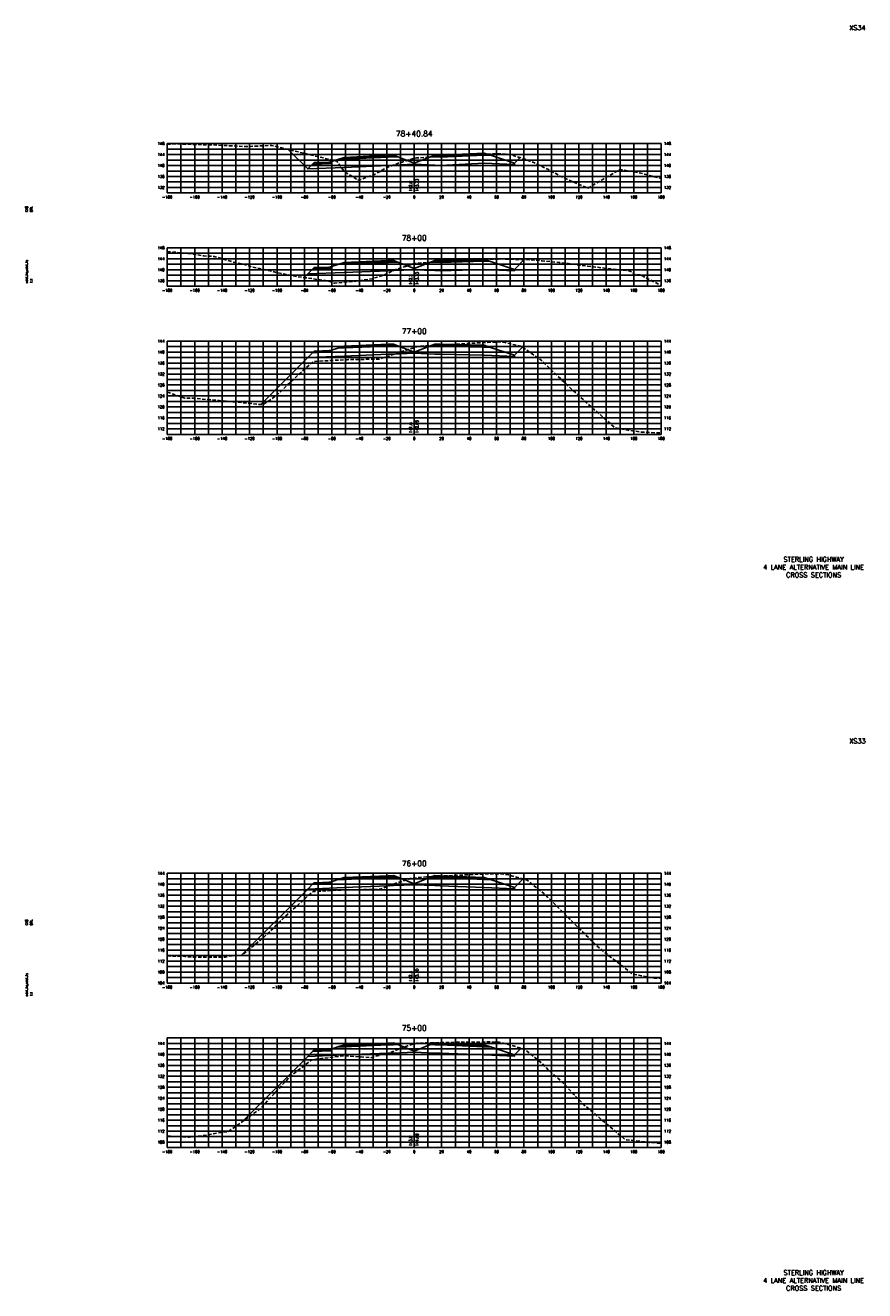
# Model space of a CAD drawing. Extents: x 37 to 9410, y 16 to 8218.
# Tile 5 of 110: x 1497 to 2108, y 16 to 938. Entities that reach past the tile are written whole.
import ezdxf
from ezdxf.enums import TextEntityAlignment as Align

# ---------------------------------------------------------------- set-up
doc = ezdxf.new("R2010")
doc.units = 0
doc.header["$LTSCALE"] = 20
doc.header["$MEASUREMENT"] = 0
doc.linetypes.add('HIDDEN_050%', pattern=[0.1875, 0.125, -0.0625])
for name, color, linetype in [('S-AT-TXT175', 6, 'Continuous'), ('S-AT-TXT80', 1, 'Continuous'), ('XDATUM', 3, 'Continuous'), ('XEG', 1, 'HIDDEN_050%'), ('XFG', 2, 'Continuous'), ('XGRID', 251, 'Continuous'), ('XGRIDT', 2, 'Continuous'), ('XREF-BORDER', 7, 'Continuous')]:
    doc.layers.add(name, color=color, linetype=linetype)
doc.styles.add('L100', font='simplex.shx', dxfattribs={"height": 2})
doc.styles.add('L175', font='ROMANSM.shx', dxfattribs={"height": 3.5})
doc.styles.add('L80', font='ROMANSM.shx', dxfattribs={"height": 1.6})

# ---------------------------------------------------------------- blocks, each defined once
blk = doc.blocks.new('03025_00_att1')
at = {"layer": 'S-AT-TXT175', "style": 'L175'}
for tag, p in [('NUM', (32.402, 20.822)), ('LINE1', (30.64, 1.444)), ('LINE2', (30.64, 1.161)), ('LINE3', (30.64, 0.877))]:
    blk.add_attdef(tag, text='', height=0.175, dxfattribs=at).set_placement(p, align=Align.CENTER)
at = {"layer": 'S-AT-TXT80', "style": 'L80'}
for tag, p in [('DESIGNED', (2.094, 14.201)), ('CHECKED', (2.265, 14.201)), ('DRAFTED', (2.436, 14.201)), ('PCTB', (2.094, 11.605)), ('PSCALE', (2.265, 11.605)), ('PVIEW', (2.436, 11.605))]:
    blk.add_attdef(tag, p, '', height=0.08, rotation=90, dxfattribs=at)

msp = doc.modelspace()

# ---------------------------------------------------------------- linework, layer by layer
at = {"layer": 'XDATUM', "flags": 128}
for points in [[(1688.21, 847.7), (1702.41, 833.51), (1729, 834.57), (1761, 836.12), (1765, 836.28), (1780, 836.88), (1795, 836.28), (1799, 836.12), (1831, 837.67), (1853, 836.79), (1853, 837.68), (1857.05, 841.72)], [(1699.76, 754.31), (1702.41, 756.97), (1729, 758.03), (1761, 759.31), (1765, 759.47), (1780, 760.07), (1795, 759.47), (1799, 759.31), (1831, 760.2), (1853, 759.32), (1853, 760.21), (1860.21, 767.42)], [(1668.2, 661.8), (1702.41, 696.01), (1729, 697.08), (1761, 698.36), (1765, 698.52), (1780, 699.12), (1795, 698.52), (1799, 698.36), (1831, 697.63), (1853, 696.75), (1853, 697.64), (1858.94, 703.58)], [(1653.97, 260.08), (1702.41, 308.52), (1729, 309.59), (1761, 310.87), (1765, 311.03), (1780, 311.63), (1795, 311.03), (1799, 310.87), (1831, 309.59), (1853, 308.71), (1853, 309.59), (1859.29, 315.89)], [(1655.1, 139.18), (1702.41, 186.49), (1729, 187.55), (1761, 188.83), (1765, 188.99), (1780, 189.59), (1795, 188.99), (1799, 188.83), (1831, 187.55), (1853, 186.67), (1853, 187.56), (1857.9, 192.47)]]:
    msp.add_lwpolyline(points, dxfattribs=at)
at = {"layer": 'XEG', "flags": 128}
for points in [[(1600, 851.22), (1605.89, 851.79), (1626.52, 851.11), (1632.3, 851.07), (1657.35, 849.87), (1658.18, 849.85), (1675.92, 850.68), (1675.99, 850.68), (1676.16, 850.66), (1709.6, 842.47), (1717.18, 840.75), (1723.6, 839.12), (1729.68, 831.05), (1737.52, 826.49), (1738.61, 825.21), (1741.46, 825.94), (1750.95, 829.56), (1761.14, 834.93), (1762.31, 835.32), (1763.4, 835.85), (1768.45, 837.6), (1769.31, 837.92), (1770.57, 838.3), (1778.77, 840.98), (1779.29, 841.08), (1780, 841.22), (1781.63, 841.54), (1787.73, 841.9), (1789.15, 841.99), (1791.48, 842.11), (1801.41, 842.58), (1803.57, 842.69), (1812.21, 843.15), (1814.16, 843.25), (1821.1, 843.65), (1823.7, 843.77), (1833.39, 844.34), (1841.31, 844.58), (1841.33, 844.58), (1841.43, 844.57), (1850.06, 844.09), (1851.23, 843.99), (1852.9, 843), (1854.77, 842.49), (1863.59, 839.54), (1869.47, 837.09), (1879.22, 832.33), (1886.67, 828.09), (1905.88, 819.82), (1906.42, 819.55), (1906.67, 819.47), (1906.95, 819.66), (1929.26, 832.87), (1932.53, 832.77), (1946.26, 830.16), (1947.54, 829.78), (1960, 826.53)], [(1600, 773.17), (1606.88, 772.76), (1616.5, 771.83), (1626.73, 770.13), (1634.26, 769.74), (1649.41, 765.18), (1656.32, 763.86), (1661.39, 762.18), (1675, 759.21), (1680.32, 757.8), (1694.46, 755.06), (1700.67, 754.18), (1716.5, 751.99), (1721.97, 750.31), (1731.9, 751.21), (1734.85, 751.39), (1749.27, 753.29), (1750.5, 753.6), (1750.93, 753.77), (1751.4, 754.02), (1758.26, 756.28), (1764.36, 759.26), (1764.66, 759.41), (1765.14, 759.58), (1770.79, 761.64), (1774.74, 762.86), (1779.59, 764.37), (1779.63, 764.38), (1780, 764.45), (1782.35, 764.9), (1789.78, 765.37), (1789.88, 765.37), (1790.05, 765.38), (1802.14, 765.99), (1802.42, 766.01), (1812.77, 766.56), (1821.71, 766.99), (1822.16, 767.01), (1822.75, 767.05), (1834.52, 767.59), (1837.55, 767.7), (1844.48, 767.89), (1863.75, 767.31), (1865.26, 767.25), (1867.34, 767.03), (1872.91, 766.57), (1885.55, 765.33), (1886.8, 765.22), (1890.54, 764.81), (1900.54, 763.45), (1910.86, 762.12), (1923.63, 760.58), (1926.78, 760.12), (1935.84, 759.49), (1939.66, 757.76), (1939.7, 756.79), (1944.79, 756.24), (1960, 748.49)], [(1600, 670.84), (1612.79, 666.37), (1619.31, 666.31), (1637.4, 664.67), (1637.8, 664.64), (1640.78, 664.44), (1642.57, 664.28), (1667.08, 661.89), (1668.8, 661.75), (1669.58, 661.68), (1672.2, 663.34), (1679.57, 668.22), (1680.1, 668.75), (1694.89, 682.89), (1695.48, 683.38), (1706.52, 693.14), (1731.19, 694.46), (1732.06, 694.5), (1732.93, 694.51), (1754.45, 694.89), (1755.19, 695.15), (1766.23, 698.82), (1766.89, 698.98), (1780, 703.27), (1780.53, 703.44), (1782.81, 704.02), (1783.19, 704.13), (1790.38, 704.66), (1790.8, 704.69), (1791.46, 704.73), (1803.18, 705.32), (1812.95, 705.86), (1813.57, 705.89), (1822.7, 706.48), (1823.21, 706.51), (1835.07, 707.12), (1835.64, 707.15), (1842.86, 707.43), (1843.19, 707.44), (1846.12, 706.95), (1846.34, 706.93), (1857.73, 704.21), (1858.25, 704.06), (1866.05, 698.62), (1872.56, 694.02), (1883.03, 684.06), (1889.05, 678.31), (1890.53, 676.88), (1906.88, 661.91), (1912.51, 656.99), (1926.54, 644.69), (1935.83, 643.01), (1945.7, 641.67), (1960, 641.02)], [(1600, 259.72), (1612.05, 259.55), (1613.68, 259.13), (1619.26, 258.87), (1642.25, 258.82), (1645.62, 259.83), (1654.28, 260.09), (1659.96, 264.57), (1672.69, 275.47), (1676.92, 279.62), (1688.85, 291.4), (1693.4, 295.33), (1706.34, 306.73), (1726.21, 307.77), (1730.79, 308.2), (1735.29, 307.95), (1755.16, 308.41), (1757.57, 309.26), (1766.93, 312.89), (1774.92, 315.26), (1777.02, 316.17), (1780, 316.56), (1781.63, 316.77), (1782.92, 316.99), (1788.93, 317.42), (1790.33, 317.49), (1792.6, 317.57), (1802.14, 318.09), (1811.35, 318.56), (1813.24, 318.63), (1821.26, 319.01), (1822.84, 319.08), (1833.3, 319.59), (1835.28, 319.65), (1836.5, 319.65), (1842.71, 319.75), (1843.66, 319.59), (1848.62, 318.9), (1859.84, 315.73), (1862.23, 314.99), (1866.6, 311.42), (1874.4, 305.32), (1877.15, 302.69), (1891.19, 288.83), (1896.49, 283.49), (1912.79, 267.44), (1919.78, 261.55), (1938.98, 246.74), (1943.66, 245.68), (1951.51, 244.13), (1954.28, 243.58), (1960, 243.52)], [(1600, 128.36), (1613.34, 127.77), (1616.03, 127.62), (1618.38, 127.84), (1627.75, 128.96), (1638.64, 131.01), (1644.63, 131.68), (1647.65, 133.82), (1667.48, 148.09), (1685.78, 167.8), (1688.89, 171.33), (1690.2, 172.46), (1691.17, 173.16), (1705.26, 183.98), (1711.06, 184.81), (1728.92, 187.05), (1744.56, 185.86), (1748.71, 185.57), (1751, 186.44), (1761.4, 188.94), (1764.49, 190.02), (1775.68, 194.53), (1780, 195.54), (1780.47, 195.65), (1781.94, 196.06), (1787.73, 196.32), (1789.45, 196.36), (1792.07, 196.44), (1801.6, 196.67), (1804.31, 196.72), (1812.37, 196.85), (1814.61, 196.86), (1822.09, 197.01), (1824.99, 196.99), (1834.74, 197.04), (1840.22, 196.88), (1841.82, 196.81), (1843.27, 196.53), (1847.41, 195.51), (1858.15, 192.39), (1861.18, 191.26), (1866.76, 186.75), (1872.78, 181.59), (1877.67, 176.77), (1887.45, 168.2), (1896.63, 158.55), (1903.97, 151.01), (1931.46, 127.77), (1933.64, 125.89), (1934.67, 125.74), (1951.26, 123.82), (1960, 123.1)]]:
    msp.add_lwpolyline(points, dxfattribs=at)
at = {"layer": 'XFG', "flags": 128}
for points in [[(1702.41, 833.51), (1702.41, 833.51), (1688.21, 847.7)], [(1780, 837.62), (1768.05, 842.4), (1765, 842.28), (1761, 842.12), (1729, 840.57), (1724.43, 840.39), (1719, 838.58), (1719, 837.58), (1705.96, 837.06), (1702.41, 833.51), (1729, 834.57), (1761, 836.12), (1765, 836.28), (1780, 836.88), (1780, 837.62)], [(1765, 842.62), (1761, 842.46), (1729, 840.91), (1729, 841.91), (1724.43, 840.39), (1729, 840.57), (1761, 842.12), (1765, 842.28), (1768.05, 842.4), (1765, 843.62), (1765, 842.62)], [(1765, 843.62), (1761, 843.46), (1729, 841.91), (1729, 841.57), (1761, 843.12), (1765, 843.28), (1765, 843.62)], [(1765, 843.28), (1761, 843.12), (1729, 841.57), (1729, 840.91), (1761, 842.46), (1765, 842.62), (1765, 843.28)], [(1780, 837.62), (1791.95, 842.4), (1795, 842.28), (1799, 842.12), (1831, 843.67), (1835.57, 843.49), (1853, 837.68), (1853, 836.79), (1831, 837.67), (1799, 836.12), (1795, 836.28), (1780, 836.88)], [(1795, 843.62), (1791.95, 842.4), (1795, 842.28), (1799, 842.12), (1831, 843.67), (1835.57, 843.49), (1831, 845.01), (1831, 844.01), (1799, 842.46), (1795, 842.62), (1795, 843.62)], [(1795, 843.62), (1795, 843.28), (1799, 843.12), (1831, 844.67), (1831, 845.01), (1799, 843.46), (1795, 843.62)], [(1795, 843.28), (1795, 842.62), (1799, 842.46), (1831, 844.01), (1831, 844.67), (1799, 843.12), (1795, 843.28)], [(1853, 837.68), (1853, 837.68), (1857.05, 841.72)], [(1719, 838.58), (1718, 838.54), (1718, 838.2), (1708, 837.8), (1708, 838.14), (1707, 838.1), (1705.96, 837.06), (1719, 837.58), (1719, 838.58)], [(1718, 838.54), (1708, 838.14), (1708, 837.8), (1718, 838.2), (1718, 838.54)], [(1765, 765.81), (1761, 765.65), (1729, 764.37), (1729, 765.37), (1724.43, 763.85), (1729, 764.03), (1761, 765.31), (1765, 765.47), (1768.05, 765.59), (1765, 766.81), (1765, 765.81)], [(1765, 766.81), (1761, 766.65), (1729, 765.37), (1729, 765.03), (1761, 766.31), (1765, 766.47), (1765, 766.81)], [(1765, 766.47), (1761, 766.31), (1729, 765.03), (1729, 764.37), (1761, 765.65), (1765, 765.81), (1765, 766.47)], [(1780, 760.81), (1791.95, 765.59), (1795, 765.47), (1799, 765.31), (1831, 766.2), (1835.57, 766.02), (1853, 760.21), (1853, 759.32), (1831, 760.2), (1799, 759.31), (1795, 759.47), (1780, 760.07)], [(1795, 766.81), (1791.95, 765.59), (1795, 765.47), (1799, 765.31), (1831, 766.2), (1835.57, 766.02), (1831, 767.54), (1831, 766.54), (1799, 765.65), (1795, 765.81), (1795, 766.81)], [(1795, 766.81), (1795, 766.47), (1799, 766.31), (1831, 767.2), (1831, 767.54), (1799, 766.65), (1795, 766.81)], [(1795, 766.47), (1795, 765.81), (1799, 765.65), (1831, 766.54), (1831, 767.2), (1799, 766.31), (1795, 766.47)], [(1853, 760.21), (1853, 760.21), (1860.21, 767.42)], [(1702.41, 756.97), (1702.41, 756.97), (1699.76, 754.31)], [(1780, 760.81), (1768.05, 765.59), (1765, 765.47), (1761, 765.31), (1729, 764.03), (1724.43, 763.85), (1719, 762.04), (1719, 761.04), (1705.96, 760.52), (1702.41, 756.97), (1729, 758.03), (1761, 759.31), (1765, 759.47), (1780, 760.07), (1780, 760.81)], [(1719, 762.04), (1718, 762), (1718, 761.66), (1708, 761.26), (1708, 761.6), (1707, 761.56), (1705.96, 760.52), (1719, 761.04), (1719, 762.04)], [(1718, 762), (1708, 761.6), (1708, 761.26), (1718, 761.66), (1718, 762)], [(1780, 699.86), (1768.05, 704.64), (1765, 704.52), (1761, 704.36), (1729, 703.08), (1724.43, 702.9), (1719, 701.08), (1719, 700.08), (1705.96, 699.56), (1702.41, 696.01), (1729, 697.08), (1761, 698.36), (1765, 698.52), (1780, 699.12), (1780, 699.86)], [(1765, 704.86), (1761, 704.7), (1729, 703.42), (1729, 704.42), (1724.43, 702.9), (1729, 703.08), (1761, 704.36), (1765, 704.52), (1768.05, 704.64), (1765, 705.86), (1765, 704.86)], [(1765, 705.86), (1761, 705.7), (1729, 704.42), (1729, 704.08), (1761, 705.36), (1765, 705.52), (1765, 705.86)], [(1765, 705.52), (1761, 705.36), (1729, 704.08), (1729, 703.42), (1761, 704.7), (1765, 704.86), (1765, 705.52)], [(1780, 699.86), (1791.95, 704.64), (1795, 704.52), (1799, 704.36), (1831, 703.63), (1835.57, 703.45), (1853, 697.64), (1853, 696.75), (1831, 697.63), (1799, 698.36), (1795, 698.52), (1780, 699.12)], [(1795, 705.86), (1791.95, 704.64), (1795, 704.52), (1799, 704.36), (1831, 703.63), (1835.57, 703.45), (1831, 704.97), (1831, 703.97), (1799, 704.7), (1795, 704.86), (1795, 705.86)], [(1795, 705.86), (1795, 705.52), (1799, 705.36), (1831, 704.63), (1831, 704.97), (1799, 705.7), (1795, 705.86)], [(1795, 705.52), (1795, 704.86), (1799, 704.7), (1831, 703.97), (1831, 704.63), (1799, 705.36), (1795, 705.52)], [(1853, 697.64), (1853, 697.64), (1858.94, 703.58)], [(1702.41, 696.01), (1702.41, 696.01), (1668.2, 661.8)], [(1719, 701.08), (1718, 701.04), (1718, 700.7), (1708, 700.3), (1708, 700.64), (1707, 700.6), (1705.96, 699.56), (1719, 700.08), (1719, 701.08)], [(1718, 701.04), (1708, 700.64), (1708, 700.3), (1718, 700.7), (1718, 701.04)], [(1780, 312.37), (1768.05, 317.15), (1765, 317.03), (1761, 316.87), (1729, 315.59), (1724.43, 315.4), (1719, 313.59), (1719, 312.59), (1705.96, 312.07), (1702.41, 308.52), (1729, 309.59), (1761, 310.87), (1765, 311.03), (1780, 311.63), (1780, 312.37)], [(1765, 317.37), (1761, 317.21), (1729, 315.93), (1729, 316.93), (1724.43, 315.4), (1729, 315.59), (1761, 316.87), (1765, 317.03), (1768.05, 317.15), (1765, 318.37), (1765, 317.37)], [(1765, 318.37), (1761, 318.21), (1729, 316.93), (1729, 316.59), (1761, 317.87), (1765, 318.03), (1765, 318.37)], [(1765, 318.03), (1761, 317.87), (1729, 316.59), (1729, 315.93), (1761, 317.21), (1765, 317.37), (1765, 318.03)], [(1780, 312.37), (1791.95, 317.15), (1795, 317.03), (1799, 316.87), (1831, 315.59), (1835.57, 315.4), (1853, 309.59), (1853, 308.71), (1831, 309.59), (1799, 310.87), (1795, 311.03), (1780, 311.63)], [(1795, 318.37), (1791.95, 317.15), (1795, 317.03), (1799, 316.87), (1831, 315.59), (1835.57, 315.4), (1831, 316.93), (1831, 315.93), (1799, 317.21), (1795, 317.37), (1795, 318.37)], [(1795, 318.37), (1795, 318.03), (1799, 317.87), (1831, 316.59), (1831, 316.93), (1799, 318.21), (1795, 318.37)], [(1795, 318.03), (1795, 317.37), (1799, 317.21), (1831, 315.93), (1831, 316.59), (1799, 317.87), (1795, 318.03)], [(1853, 309.59), (1853, 309.59), (1859.29, 315.89)], [(1702.41, 308.52), (1702.41, 308.52), (1653.97, 260.08)], [(1719, 313.59), (1718, 313.55), (1718, 313.21), (1708, 312.81), (1708, 313.15), (1707, 313.11), (1705.96, 312.07), (1719, 312.59), (1719, 313.59)], [(1718, 313.55), (1708, 313.15), (1708, 312.81), (1718, 313.21), (1718, 313.55)], [(1780, 190.33), (1768.05, 195.12), (1765, 194.99), (1761, 194.83), (1729, 193.55), (1724.43, 193.37), (1719, 191.56), (1719, 190.56), (1705.96, 190.04), (1702.41, 186.49), (1729, 187.55), (1761, 188.83), (1765, 188.99), (1780, 189.59), (1780, 190.33)], [(1765, 195.33), (1761, 195.17), (1729, 193.89), (1729, 194.89), (1724.43, 193.37), (1729, 193.55), (1761, 194.83), (1765, 194.99), (1768.05, 195.12), (1765, 196.33), (1765, 195.33)], [(1765, 196.33), (1761, 196.17), (1729, 194.89), (1729, 194.55), (1761, 195.83), (1765, 195.99), (1765, 196.33)], [(1765, 195.99), (1761, 195.83), (1729, 194.55), (1729, 193.89), (1761, 195.17), (1765, 195.33), (1765, 195.99)], [(1780, 190.33), (1791.95, 195.12), (1795, 194.99), (1799, 194.83), (1831, 193.55), (1835.57, 193.37), (1853, 187.56), (1853, 186.67), (1831, 187.55), (1799, 188.83), (1795, 188.99), (1780, 189.59)], [(1795, 196.33), (1791.95, 195.12), (1795, 194.99), (1799, 194.83), (1831, 193.55), (1835.57, 193.37), (1831, 194.89), (1831, 193.89), (1799, 195.17), (1795, 195.33), (1795, 196.33)], [(1795, 196.33), (1795, 195.99), (1799, 195.83), (1831, 194.55), (1831, 194.89), (1799, 196.17), (1795, 196.33)], [(1795, 195.99), (1795, 195.33), (1799, 195.17), (1831, 193.89), (1831, 194.55), (1799, 195.83), (1795, 195.99)], [(1702.41, 186.49), (1702.41, 186.49), (1655.1, 139.18)], [(1719, 191.56), (1718, 191.52), (1718, 191.18), (1708, 190.78), (1708, 191.12), (1707, 191.08), (1705.96, 190.04), (1719, 190.56), (1719, 191.56)], [(1718, 191.52), (1708, 191.12), (1708, 190.78), (1718, 191.18), (1718, 191.52)], [(1853, 187.56), (1853, 187.56), (1857.9, 192.47)]]:
    msp.add_lwpolyline(points, dxfattribs=at)
at = {"layer": 'XGRID'}
for p, q in [((1600, 816), (1600, 852)), ((1600, 852), (1960, 852)), ((1610, 816), (1610, 852)), ((1620, 816), (1620, 852)), ((1630, 816), (1630, 852)), ((1640, 816), (1640, 852)), ((1650, 816), (1650, 852)), ((1660, 816), (1660, 852)), ((1670, 816), (1670, 852)), ((1680, 816), (1680, 852)), ((1690, 816), (1690, 852)), ((1700, 816), (1700, 852)), ((1710, 816), (1710, 852)), ((1720, 816), (1720, 852)), ((1730, 816), (1730, 852)), ((1740, 816), (1740, 852)), ((1750, 816), (1750, 852)), ((1760, 816), (1760, 852)), ((1770, 816), (1770, 852)), ((1780, 816), (1780, 852)), ((1790, 816), (1790, 852)), ((1800, 816), (1800, 852)), ((1810, 816), (1810, 852)), ((1820, 816), (1820, 852)), ((1830, 816), (1830, 852)), ((1840, 816), (1840, 852)), ((1850, 816), (1850, 852)), ((1860, 816), (1860, 852)), ((1870, 816), (1870, 852)), ((1880, 816), (1880, 852)), ((1890, 816), (1890, 852)), ((1900, 816), (1900, 852)), ((1910, 816), (1910, 852)), ((1920, 816), (1920, 852)), ((1930, 816), (1930, 852)), ((1940, 816), (1940, 852)), ((1950, 816), (1950, 852)), ((1960, 816), (1960, 852)), ((1600, 848), (1960, 848)), ((1600, 844), (1960, 844)), ((1600, 840), (1960, 840)), ((1600, 836), (1960, 836)), ((1600, 832), (1960, 832)), ((1600, 828), (1960, 828)), ((1600, 824), (1960, 824)), ((1600, 820), (1960, 820)), ((1600, 816), (1960, 816)), ((1600, 748), (1600, 776)), ((1600, 776), (1960, 776)), ((1610, 748), (1610, 776)), ((1620, 748), (1620, 776)), ((1630, 748), (1630, 776)), ((1640, 748), (1640, 776)), ((1650, 748), (1650, 776)), ((1660, 748), (1660, 776)), ((1670, 748), (1670, 776)), ((1680, 748), (1680, 776)), ((1690, 748), (1690, 776)), ((1700, 748), (1700, 776)), ((1710, 748), (1710, 776)), ((1720, 748), (1720, 776)), ((1730, 748), (1730, 776)), ((1740, 748), (1740, 776)), ((1750, 748), (1750, 776)), ((1760, 748), (1760, 776)), ((1770, 748), (1770, 776)), ((1780, 748), (1780, 776)), ((1790, 748), (1790, 776)), ((1800, 748), (1800, 776)), ((1810, 748), (1810, 776)), ((1820, 748), (1820, 776)), ((1830, 748), (1830, 776)), ((1840, 748), (1840, 776)), ((1850, 748), (1850, 776)), ((1860, 748), (1860, 776)), ((1870, 748), (1870, 776)), ((1880, 748), (1880, 776)), ((1890, 748), (1890, 776)), ((1900, 748), (1900, 776)), ((1910, 748), (1910, 776)), ((1920, 748), (1920, 776)), ((1930, 748), (1930, 776)), ((1940, 748), (1940, 776)), ((1950, 748), (1950, 776)), ((1960, 748), (1960, 776)), ((1600, 772), (1960, 772)), ((1600, 768), (1960, 768)), ((1600, 764), (1960, 764)), ((1600, 760), (1960, 760)), ((1600, 756), (1960, 756)), ((1600, 752), (1960, 752)), ((1600, 748), (1960, 748)), ((1600, 640), (1600, 708)), ((1600, 708), (1960, 708)), ((1600, 704), (1960, 704)), ((1610, 640), (1610, 708)), ((1620, 640), (1620, 708)), ((1630, 640), (1630, 708)), ((1640, 640), (1640, 708)), ((1650, 640), (1650, 708)), ((1660, 640), (1660, 708)), ((1670, 640), (1670, 708)), ((1680, 640), (1680, 708)), ((1690, 640), (1690, 708)), ((1700, 640), (1700, 708)), ((1710, 640), (1710, 708)), ((1720, 640), (1720, 708)), ((1730, 640), (1730, 708)), ((1740, 640), (1740, 708)), ((1750, 640), (1750, 708)), ((1760, 640), (1760, 708)), ((1770, 640), (1770, 708)), ((1780, 640), (1780, 708)), ((1790, 640), (1790, 708)), ((1800, 640), (1800, 708)), ((1810, 640), (1810, 708)), ((1820, 640), (1820, 708)), ((1830, 640), (1830, 708)), ((1840, 640), (1840, 708)), ((1850, 640), (1850, 708)), ((1860, 640), (1860, 708)), ((1870, 640), (1870, 708)), ((1880, 640), (1880, 708)), ((1890, 640), (1890, 708)), ((1900, 640), (1900, 708)), ((1910, 640), (1910, 708)), ((1920, 640), (1920, 708)), ((1930, 640), (1930, 708)), ((1940, 640), (1940, 708)), ((1950, 640), (1950, 708)), ((1960, 640), (1960, 708)), ((1600, 700), (1960, 700)), ((1600, 696), (1960, 696)), ((1600, 692), (1960, 692)), ((1600, 688), (1960, 688)), ((1600, 684), (1960, 684)), ((1600, 680), (1960, 680)), ((1600, 676), (1960, 676)), ((1600, 672), (1960, 672)), ((1600, 668), (1960, 668)), ((1600, 664), (1960, 664)), ((1600, 660), (1960, 660)), ((1600, 656), (1960, 656)), ((1600, 652), (1960, 652)), ((1600, 648), (1960, 648)), ((1600, 644), (1960, 644)), ((1600, 640), (1960, 640)), ((1600, 240), (1600, 320)), ((1600, 320), (1960, 320)), ((1600, 316), (1960, 316)), ((1610, 240), (1610, 320)), ((1620, 240), (1620, 320)), ((1630, 240), (1630, 320)), ((1640, 240), (1640, 320)), ((1650, 240), (1650, 320)), ((1660, 240), (1660, 320)), ((1670, 240), (1670, 320)), ((1680, 240), (1680, 320)), ((1690, 240), (1690, 320)), ((1700, 240), (1700, 320)), ((1710, 240), (1710, 320)), ((1720, 240), (1720, 320)), ((1730, 240), (1730, 320)), ((1740, 240), (1740, 320)), ((1750, 240), (1750, 320)), ((1760, 240), (1760, 320)), ((1770, 240), (1770, 320)), ((1780, 240), (1780, 320)), ((1790, 240), (1790, 320)), ((1800, 240), (1800, 320)), ((1810, 240), (1810, 320)), ((1820, 240), (1820, 320)), ((1830, 240), (1830, 320)), ((1840, 240), (1840, 320)), ((1850, 240), (1850, 320)), ((1860, 240), (1860, 320)), ((1870, 240), (1870, 320)), ((1880, 240), (1880, 320)), ((1890, 240), (1890, 320)), ((1900, 240), (1900, 320)), ((1910, 240), (1910, 320)), ((1920, 240), (1920, 320)), ((1930, 240), (1930, 320)), ((1940, 240), (1940, 320)), ((1950, 240), (1950, 320)), ((1960, 240), (1960, 320)), ((1600, 312), (1960, 312)), ((1600, 308), (1960, 308)), ((1600, 304), (1960, 304)), ((1600, 300), (1960, 300)), ((1600, 296), (1960, 296)), ((1600, 292), (1960, 292)), ((1600, 288), (1960, 288)), ((1600, 284), (1960, 284)), ((1600, 280), (1960, 280)), ((1600, 276), (1960, 276)), ((1600, 272), (1960, 272)), ((1600, 268), (1960, 268)), ((1600, 264), (1960, 264)), ((1600, 260), (1960, 260)), ((1600, 256), (1960, 256)), ((1600, 252), (1960, 252)), ((1600, 248), (1960, 248)), ((1600, 244), (1960, 244)), ((1600, 240), (1960, 240)), ((1600, 120), (1600, 200)), ((1600, 200), (1960, 200)), ((1600, 196), (1960, 196)), ((1610, 120), (1610, 200)), ((1620, 120), (1620, 200)), ((1630, 120), (1630, 200)), ((1640, 120), (1640, 200)), ((1650, 120), (1650, 200)), ((1660, 120), (1660, 200)), ((1670, 120), (1670, 200)), ((1680, 120), (1680, 200)), ((1690, 120), (1690, 200)), ((1700, 120), (1700, 200)), ((1710, 120), (1710, 200)), ((1720, 120), (1720, 200)), ((1730, 120), (1730, 200)), ((1740, 120), (1740, 200)), ((1750, 120), (1750, 200)), ((1760, 120), (1760, 200)), ((1770, 120), (1770, 200)), ((1780, 120), (1780, 200)), ((1790, 120), (1790, 200)), ((1800, 120), (1800, 200)), ((1810, 120), (1810, 200)), ((1820, 120), (1820, 200)), ((1830, 120), (1830, 200)), ((1840, 120), (1840, 200)), ((1850, 120), (1850, 200)), ((1860, 120), (1860, 200)), ((1870, 120), (1870, 200)), ((1880, 120), (1880, 200)), ((1890, 120), (1890, 200)), ((1900, 120), (1900, 200)), ((1910, 120), (1910, 200)), ((1920, 120), (1920, 200)), ((1930, 120), (1930, 200)), ((1940, 120), (1940, 200)), ((1950, 120), (1950, 200)), ((1960, 120), (1960, 200)), ((1600, 192), (1960, 192)), ((1600, 188), (1960, 188)), ((1600, 184), (1960, 184)), ((1600, 180), (1960, 180)), ((1600, 176), (1960, 176)), ((1600, 172), (1960, 172)), ((1600, 168), (1960, 168)), ((1600, 164), (1960, 164)), ((1600, 160), (1960, 160)), ((1600, 156), (1960, 156)), ((1600, 152), (1960, 152)), ((1600, 148), (1960, 148)), ((1600, 144), (1960, 144)), ((1600, 140), (1960, 140)), ((1600, 136), (1960, 136)), ((1600, 132), (1960, 132)), ((1600, 128), (1960, 128)), ((1600, 124), (1960, 124)), ((1600, 120), (1960, 120))]:
    msp.add_line(p, q, dxfattribs=at)

# ---------------------------------------------------------------- block references
at = {"layer": 'XREF-BORDER'}
ref = msp.add_blockref('03025_00_att1', (1456.45, 518.23), dxfattribs=dict(at, xscale=20, yscale=20, zscale=20))
ref.add_attrib('LINE1', 'STERLING HIGHWAY', dxfattribs={"layer": 'S-AT-TXT175', "height": 3.5, "style": 'L175'}).set_placement((2071.07, 547.1), align=Align.CENTER)
ref.add_attrib('LINE2', '4 LANE ALTERNATIVE MAIN LINE', dxfattribs={"layer": 'S-AT-TXT175', "height": 3.5, "style": 'L175'}).set_placement((2071.07, 541.44), align=Align.CENTER)
ref.add_attrib('LINE3', 'CROSS SECTIONS', dxfattribs={"layer": 'S-AT-TXT175', "height": 3.5, "style": 'L175'}).set_placement((2071.07, 535.77), align=Align.CENTER)
ref.add_attrib('NUM', 'XS34', dxfattribs={"layer": 'S-AT-TXT175', "height": 3.5, "style": 'L175'}).set_placement((2103, 934.66), align=Align.CENTER)
ref.add_attrib('DESIGNED', 'CAB', (1498.34, 802.25), dxfattribs={"layer": 'S-AT-TXT80', "height": 1.6, "rotation": 90, "style": 'L80'})
ref.add_attrib('CHECKED', 'DRL', (1501.75, 802.25), dxfattribs={"layer": 'S-AT-TXT80', "height": 1.6, "rotation": 90, "style": 'L80'})
ref.add_attrib('PCTB', 'adot_hs,adot_fs', (1498.34, 750.32), dxfattribs={"layer": 'S-AT-TXT80', "height": 1.6, "rotation": 90, "style": 'L80'})
ref.add_attrib('PSCALE', '1:1', (1501.75, 750.32), dxfattribs={"layer": 'S-AT-TXT80', "height": 1.6, "rotation": 90, "style": 'L80'})
ref = msp.add_blockref('03025_00_att1', (1456.45, -1.77), dxfattribs=dict(at, xscale=20, yscale=20, zscale=20))
ref.add_attrib('LINE1', 'STERLING HIGHWAY', dxfattribs={"layer": 'S-AT-TXT175', "height": 3.5, "style": 'L175'}).set_placement((2071.07, 27.1), align=Align.CENTER)
ref.add_attrib('LINE2', '4 LANE ALTERNATIVE MAIN LINE', dxfattribs={"layer": 'S-AT-TXT175', "height": 3.5, "style": 'L175'}).set_placement((2071.07, 21.44), align=Align.CENTER)
ref.add_attrib('LINE3', 'CROSS SECTIONS', dxfattribs={"layer": 'S-AT-TXT175', "height": 3.5, "style": 'L175'}).set_placement((2071.07, 15.77), align=Align.CENTER)
ref.add_attrib('NUM', 'XS33', dxfattribs={"layer": 'S-AT-TXT175', "height": 3.5, "style": 'L175'}).set_placement((2103, 414.66), align=Align.CENTER)
ref.add_attrib('DESIGNED', 'CAB', (1498.34, 282.25), dxfattribs={"layer": 'S-AT-TXT80', "height": 1.6, "rotation": 90, "style": 'L80'})
ref.add_attrib('CHECKED', 'DRL', (1501.75, 282.25), dxfattribs={"layer": 'S-AT-TXT80', "height": 1.6, "rotation": 90, "style": 'L80'})
ref.add_attrib('PCTB', 'adot_hs,adot_fs', (1498.34, 230.32), dxfattribs={"layer": 'S-AT-TXT80', "height": 1.6, "rotation": 90, "style": 'L80'})
ref.add_attrib('PSCALE', '1:1', (1501.75, 230.32), dxfattribs={"layer": 'S-AT-TXT80', "height": 1.6, "rotation": 90, "style": 'L80'})

# ---------------------------------------------------------------- texts
at = {"layer": 'XGRIDT', "style": 'L100'}
for s, p in [('78+40.84', (1780, 856)), ('78+00', (1780, 780)), ('77+00', (1780, 712)), ('76+00', (1780, 324)), ('75+00', (1780, 204))]:
    msp.add_text(s, height=4, dxfattribs=at).set_placement(p, align=Align.BOTTOM_CENTER)
for s, p in [('148', (1598, 852)), ('144', (1598, 844)), ('140', (1598, 836)), ('136', (1598, 828)), ('132', (1598, 820)), ('148', (1598, 776)), ('144', (1598, 768)), ('140', (1598, 760)), ('136', (1598, 752)), ('144', (1598, 708)), ('140', (1598, 700)), ('136', (1598, 692)), ('132', (1598, 684)), ('128', (1598, 676)), ('124', (1598, 668)), ('120', (1598, 660)), ('116', (1598, 652)), ('112', (1598, 644)), ('144', (1598, 320)), ('140', (1598, 312)), ('136', (1598, 304)), ('132', (1598, 296)), ('128', (1598, 288)), ('124', (1598, 280)), ('120', (1598, 272)), ('116', (1598, 264)), ('112', (1598, 256)), ('108', (1598, 248)), ('104', (1598, 240)), ('144', (1598, 196)), ('140', (1598, 188)), ('136', (1598, 180)), ('132', (1598, 172)), ('128', (1598, 164)), ('124', (1598, 156)), ('120', (1598, 148)), ('116', (1598, 140)), ('112', (1598, 132)), ('108', (1598, 124))]:
    msp.add_text(s, height=2, dxfattribs=at).set_placement(p, align=Align.MIDDLE_RIGHT)
for s, p in [('148', (1962, 852)), ('144', (1962, 844)), ('140', (1962, 836)), ('136', (1962, 828)), ('132', (1962, 820)), ('148', (1962, 776)), ('144', (1962, 768)), ('140', (1962, 760)), ('136', (1962, 752)), ('144', (1962, 708)), ('140', (1962, 700)), ('136', (1962, 692)), ('132', (1962, 684)), ('128', (1962, 676)), ('124', (1962, 668)), ('120', (1962, 660)), ('116', (1962, 652)), ('112', (1962, 644)), ('144', (1962, 320)), ('140', (1962, 312)), ('136', (1962, 304)), ('132', (1962, 296)), ('128', (1962, 288)), ('124', (1962, 280)), ('120', (1962, 272)), ('116', (1962, 264)), ('112', (1962, 256)), ('108', (1962, 248)), ('104', (1962, 240)), ('144', (1962, 196)), ('140', (1962, 188)), ('136', (1962, 180)), ('132', (1962, 172)), ('128', (1962, 164)), ('124', (1962, 156)), ('120', (1962, 148)), ('116', (1962, 140)), ('112', (1962, 132)), ('108', (1962, 124))]:
    msp.add_text(s, height=2, dxfattribs=at).set_placement(p, align=Align.MIDDLE_LEFT)
for s, p in [('142.6', (1779, 817)), ('142.2', (1779, 749)), ('141.6', (1779, 641)), ('142.3', (1779, 241)), ('143.8', (1779, 121))]:
    msp.add_text(s, height=2, rotation=90, dxfattribs=at).set_placement(p, align=Align.BOTTOM_LEFT)
for s, p in [('143.73', (1781, 817)), ('143.33', (1781, 749)), ('142.85', (1781, 641)), ('143.10', (1781, 241)), ('144.09', (1781, 121))]:
    msp.add_text(s, height=2, rotation=90, dxfattribs=at).set_placement(p, align=Align.TOP_LEFT)
for s, p in [('-180', (1600, 814)), ('-160', (1620, 814)), ('-140', (1640, 814)), ('-120', (1660, 814)), ('-100', (1680, 814)), ('-80', (1700, 814)), ('-60', (1720, 814)), ('-40', (1740, 814)), ('-20', (1760, 814)), ('0', (1780, 814)), ('20', (1800, 814)), ('40', (1820, 814)), ('60', (1840, 814)), ('80', (1860, 814)), ('100', (1880, 814)), ('120', (1900, 814)), ('140', (1920, 814)), ('160', (1940, 814)), ('180', (1960, 814)), ('-180', (1600, 746)), ('-160', (1620, 746)), ('-140', (1640, 746)), ('-120', (1660, 746)), ('-100', (1680, 746)), ('-80', (1700, 746)), ('-60', (1720, 746)), ('-40', (1740, 746)), ('-20', (1760, 746)), ('0', (1780, 746)), ('20', (1800, 746)), ('40', (1820, 746)), ('60', (1840, 746)), ('80', (1860, 746)), ('100', (1880, 746)), ('120', (1900, 746)), ('140', (1920, 746)), ('160', (1940, 746)), ('180', (1960, 746)), ('-180', (1600, 638)), ('-160', (1620, 638)), ('-140', (1640, 638)), ('-120', (1660, 638)), ('-100', (1680, 638)), ('-80', (1700, 638)), ('-60', (1720, 638)), ('-40', (1740, 638)), ('-20', (1760, 638)), ('0', (1780, 638)), ('20', (1800, 638)), ('40', (1820, 638)), ('60', (1840, 638)), ('80', (1860, 638)), ('100', (1880, 638)), ('120', (1900, 638)), ('140', (1920, 638)), ('160', (1940, 638)), ('180', (1960, 638)), ('-180', (1600, 238)), ('-160', (1620, 238)), ('-140', (1640, 238)), ('-120', (1660, 238)), ('-100', (1680, 238)), ('-80', (1700, 238)), ('-60', (1720, 238)), ('-40', (1740, 238)), ('-20', (1760, 238)), ('0', (1780, 238)), ('20', (1800, 238)), ('40', (1820, 238)), ('60', (1840, 238)), ('80', (1860, 238)), ('100', (1880, 238)), ('120', (1900, 238)), ('140', (1920, 238)), ('160', (1940, 238)), ('180', (1960, 238)), ('-180', (1600, 118)), ('-160', (1620, 118)), ('-140', (1640, 118)), ('-120', (1660, 118)), ('-100', (1680, 118)), ('-80', (1700, 118)), ('-60', (1720, 118)), ('-40', (1740, 118)), ('-20', (1760, 118)), ('0', (1780, 118)), ('20', (1800, 118)), ('40', (1820, 118)), ('60', (1840, 118)), ('80', (1860, 118)), ('100', (1880, 118)), ('120', (1900, 118)), ('140', (1920, 118)), ('160', (1940, 118)), ('180', (1960, 118))]:
    msp.add_text(s, height=2, dxfattribs=at).set_placement(p, align=Align.TOP_CENTER)

doc.saveas('drawing.dxf')
